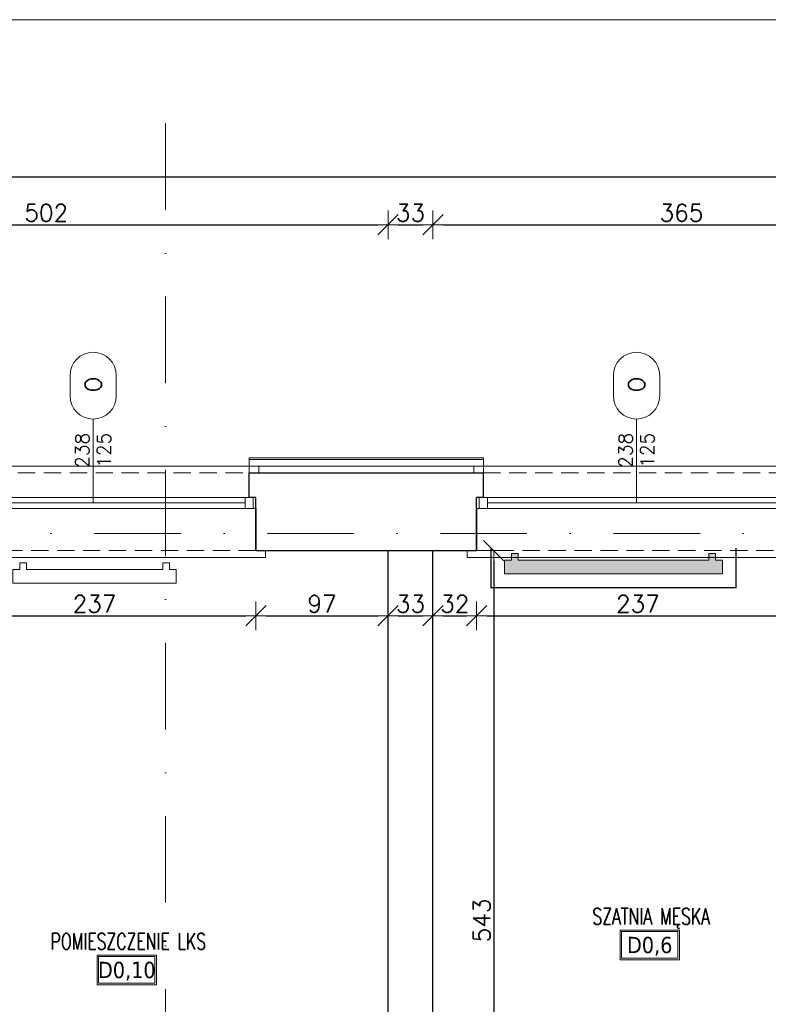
# Model space of a CAD drawing. Header units: millimetres. Extents: x 28291 to 177760, y -399809 to -170937.
# Tile 196 of 256: x 58279 to 58829, y -197846 to -197123. Entities that reach past the tile are written whole.
import ezdxf
from ezdxf.enums import TextEntityAlignment as Align

# ---------------------------------------------------------------- set-up
doc = ezdxf.new("R2010")
doc.units = ezdxf.units.MM
for name, pattern in [('2_3', [1, 0.5, -0.5]), ('DASHDOT', [25.4, 12.7, -6.35, 0, -6.35]), ('HIDDEN', [9.525, 6.35, -3.175])]:
    doc.linetypes.add(name, pattern=pattern)
doc.layers.get('0').update_dxf_attribs({"lineweight": 0})
for name, color, linetype, lineweight, true_color in [('!! 0_ Istn-okna - wymienione', 9, 'Continuous', 13, 0x808080), ('!! 0_Opis_okna - zrealizowane', 7, 'Continuous', 15, 0xb3b3b3), ('!! 1_drzwi-linia - zrealizowane', 7, 'Continuous', 5, 0x7a7a7a)]:
    doc.layers.add(name, color=color, linetype=linetype, lineweight=lineweight, true_color=true_color)
for name, color, linetype, lineweight in [('!! 0_ Istn-sciany', 3, 'Continuous', 30), ('!! 0_ Istn-widok', 1, 'Continuous', 15), ('!! 0_Istn-cienka', 4, 'Continuous', 9), ('!! 0_Opis_pom', 9, 'Continuous', 13), ('!! 1_ tynk zewn  - nowy', 21, 'Continuous', 20), ('!! 2_ remont Ocieplenie', 4, 'ZIGZAG', 5), ('!! wymiary osi', 250, 'Continuous', 9), ('0-osie-liniA', 14, 'DASHDOT', 5)]:
    doc.layers.add(name, color=color, linetype=linetype, lineweight=lineweight)
doc.layers.add('!! 0_Istn-grzejniki', color=7, linetype='Continuous', lineweight=0, plot=False)
doc.layers.add('!! 0_ramki', color=66, linetype='Continuous', lineweight=9, plot=False)
doc.styles.add('ARCHETYP', font='romans.shx', dxfattribs={"height": 15})
doc.styles.add('ARIAL', font='tahoma.ttf')
doc.styles.add('TXT', font='simplex.shx')
doc.linetypes.add('ZIGZAG', pattern='A,0.00254,-5.08,[131,ltypeshp.shx,S=5.08,R=0,X=-5.08,Y=0],-10.16,[131,ltypeshp.shx,S=5.08,R=180,X=5.08,Y=0],-5.08', length=20.32254)
doc.dimstyles.new('DIM50', dxfattribs={"dimscale": 5, "dimtxt": 2.5, "dimasz": 1.5, "dimexe": 0, "dimexo": 0, "dimgap": 0.5, "dimtad": 1, "dimdec": 4, "dimrnd": 0.5, "dimdsep": 46, "dimtxsty": 'TXT', "dimblk1": 'TICK1', "dimblk2": 'TICK1', "dimsah": 1, "dimcen": 0, "dimse1": 1, "dimse2": 1, "dimclrd": 1, "dimclre": 7, "dimclrt": 9, "dimadec": 0, "dimazin": 0, "dimtfac": 1, "dimtdec": 4, "dimtmove": 2, "dimatfit": 3, "dimldrblk": 'TICK1', "dimfxl": 1, "dimtolj": 1, "dimarcsym": 0})

# ---------------------------------------------------------------- blocks, each defined once
blk = doc.blocks.new('okno 2')
at = {"layer": '!! 0_ Istn-okna - wymienione'}
for points in [[(48598.98, -198670.56), (48361.98, -198670.56)], [(48598.98, -198678.56), (48361.98, -198678.56)], [(48590.98, -198674.56), (48369.98, -198674.56)]]:
    blk.add_lwpolyline(points, dxfattribs=at)
for points in [[(48369.98, -198670.56), (48363.98, -198670.56), (48363.98, -198678.56), (48369.98, -198678.56)], [(48596.98, -198670.56), (48590.98, -198670.56), (48590.98, -198678.56), (48596.98, -198678.56)]]:
    blk.add_lwpolyline(points, close=True, dxfattribs=at)
at = {"layer": '!! 0_ Istn-sciany'}
for points in [[(48366.98, -198670.56), (48366.98, -198652.56)], [(48593.98, -198670.56), (48593.98, -198652.56)], [(48366.98, -198670.56), (48361.98, -198670.56)], [(48361.98, -198678.56), (48361.98, -198670.56)], [(48598.98, -198670.56), (48593.98, -198670.56)], [(48598.98, -198678.56), (48598.98, -198670.56)], [(48361.98, -198678.56), (48361.98, -198709.56)], [(48598.98, -198678.56), (48598.98, -198709.56)]]:
    blk.add_lwpolyline(points, dxfattribs=at)
at = {"layer": '!! 0_ Istn-widok'}
for points in [[(48359.98, -198647.56), (48600.98, -198647.56)], [(48359.98, -198652.56), (48359.98, -198647.56)], [(48600.98, -198652.56), (48600.98, -198647.56)], [(48354.98, -198709.56), (48354.98, -198714.56)], [(48605.98, -198714.56), (48354.98, -198714.56)], [(48605.98, -198709.56), (48605.98, -198714.56)]]:
    blk.add_lwpolyline(points, dxfattribs=at)
at = {"layer": '!! 0_Istn-cienka', "linetype": 'HIDDEN', "ltscale": 2}
for points in [[(48366.98, -198652.56), (48593.98, -198652.56)], [(48598.98, -198709.56), (48361.98, -198709.56)]]:
    blk.add_lwpolyline(points, dxfattribs=at)
blk = doc.blocks.new('BLOK OSI')
at = {"layer": '0-osie-liniA', "ltscale": 5}
for points in [[(49566.21142, -199866.5098), (49566.21142, -197259.3316)], [(48624.30568, -197562.0883), (53810.60983, -197562.0883)]]:
    blk.add_lwpolyline(points, dxfattribs=at)
blk = doc.blocks.new('1_ok-opis')
blk.add_line((0, 111.61), (0, 50))
for points in [[(-17, 128.61), (-17, 143.61)], [(17, 128.61), (17, 143.61)]]:
    blk.add_lwpolyline(points)
for centre, start, end in [((0, 143.61), 0, 180), ((0, 128.61), 180, 0)]:
    blk.add_arc(centre, 17, start, end)
at = {"style": 'ARCHETYP'}
for tag, height, rotation, p in [('NR', 12, 90, (0, 136.9)), ('NR', 12, 270, (0, 136.9)), ('SZEROKOŚĆ', 10, 90, (-8, 78.29)), ('WYSOKOŚĆ', 10, 270, (-8, 78.29)), ('WYSOKOŚĆ', 10, 90, (8, 78.29)), ('SZEROKOŚĆ', 10, 270, (8, 78.29))]:
    blk.add_attdef(tag, text='', height=height, rotation=rotation, dxfattribs=at).set_placement(p, align=Align.MIDDLE)
blk = doc.blocks.new('TICK1')
at = {"color": 2}
blk.add_line((-1, -1), (1, 1), dxfattribs=at)
at = {"color": 0}
for p, q in [((0, -1.4), (0, 1.4)), ((0, 0), (-1, 0))]:
    blk.add_line(p, q, dxfattribs=at)
blk = doc.blocks.new('*D2847')
at = {"layer": '!! wymiary osi', "color": 1, "lineweight": -2, "transparency": 16777216}
blk.add_line((60762.07, -197238.92), (58056.07, -197238.92), dxfattribs=at)
at = {"layer": 'DEFPOINTS', "color": 0, "transparency": 16777216}
for p in [(58048.57, -197238.92), (58048.57, -197445.13), (60769.57, -197445.13)]:
    blk.add_point(p, dxfattribs=at)
at = {"layer": '!! wymiary osi', "color": 1, "lineweight": -2, "transparency": 16777216, "xscale": 7.5, "yscale": 7.5, "zscale": 7.5, "rotation": 180}
blk.add_blockref('TICK1', (58048.57, -197238.92), dxfattribs=at)
at = {"layer": '!! wymiary osi', "color": 1, "lineweight": -2, "transparency": 16777216, "xscale": 7.5, "yscale": 7.5, "zscale": 7.5}
blk.add_blockref('TICK1', (60769.57, -197238.92), dxfattribs=at)
at = {"layer": '!! wymiary osi', "color": 9, "transparency": 16777216, "insert": (59409.07, -197230.17), "char_height": 12.5, "attachment_point": 5, "style": 'TXT'}
blk.add_mtext('\\A1;2721', dxfattribs=at)
blk = doc.blocks.new('*D2848')
at = {"layer": '!! wymiary osi', "color": 1, "lineweight": -2, "transparency": 16777216}
blk.add_line((58055.07, -197273.91), (58542.07, -197273.91), dxfattribs=at)
at = {"layer": 'DEFPOINTS', "color": 0, "transparency": 16777216}
for p in [(58549.57, -197273.91), (58047.57, -197445.13), (58549.57, -197513.13)]:
    blk.add_point(p, dxfattribs=at)
at = {"layer": '!! wymiary osi', "color": 1, "lineweight": -2, "transparency": 16777216, "xscale": 7.5, "yscale": 7.5, "zscale": 7.5, "rotation": 180}
blk.add_blockref('TICK1', (58047.57, -197273.91), dxfattribs=at)
at = {"layer": '!! wymiary osi', "color": 1, "lineweight": -2, "transparency": 16777216, "xscale": 7.5, "yscale": 7.5, "zscale": 7.5}
blk.add_blockref('TICK1', (58549.57, -197273.91), dxfattribs=at)
at = {"layer": '!! wymiary osi', "color": 9, "transparency": 16777216, "insert": (58298.57, -197265.16), "char_height": 12.5, "attachment_point": 5, "style": 'TXT'}
blk.add_mtext('\\A1;502', dxfattribs=at)
blk = doc.blocks.new('*D2849')
at = {"layer": '!! wymiary osi', "color": 1, "lineweight": -2, "transparency": 16777216}
blk.add_line((58557.07, -197273.91), (58575.07, -197273.91), dxfattribs=at)
at = {"layer": 'DEFPOINTS', "color": 0, "transparency": 16777216}
for p in [(58582.57, -197273.91), (58549.57, -197513.13), (58582.57, -197513.13)]:
    blk.add_point(p, dxfattribs=at)
at = {"layer": '!! wymiary osi', "color": 1, "lineweight": -2, "transparency": 16777216, "xscale": 7.5, "yscale": 7.5, "zscale": 7.5, "rotation": 180}
blk.add_blockref('TICK1', (58549.57, -197273.91), dxfattribs=at)
at = {"layer": '!! wymiary osi', "color": 1, "lineweight": -2, "transparency": 16777216, "xscale": 7.5, "yscale": 7.5, "zscale": 7.5}
blk.add_blockref('TICK1', (58582.57, -197273.91), dxfattribs=at)
at = {"layer": '!! wymiary osi', "color": 9, "transparency": 16777216, "insert": (58566.07, -197265.16), "char_height": 12.5, "attachment_point": 5, "style": 'TXT'}
blk.add_mtext('\\A1;33', dxfattribs=at)
blk = doc.blocks.new('*D2850')
at = {"layer": '!! wymiary osi', "color": 1, "lineweight": -2, "transparency": 16777216}
blk.add_line((58590.07, -197273.91), (58940.07, -197273.91), dxfattribs=at)
at = {"layer": 'DEFPOINTS', "color": 0, "transparency": 16777216}
for p in [(58947.57, -197273.91), (58582.57, -197513.13), (58947.57, -197513.13)]:
    blk.add_point(p, dxfattribs=at)
at = {"layer": '!! wymiary osi', "color": 1, "lineweight": -2, "transparency": 16777216, "xscale": 7.5, "yscale": 7.5, "zscale": 7.5, "rotation": 180}
blk.add_blockref('TICK1', (58582.57, -197273.91), dxfattribs=at)
at = {"layer": '!! wymiary osi', "color": 1, "lineweight": -2, "transparency": 16777216, "xscale": 7.5, "yscale": 7.5, "zscale": 7.5}
blk.add_blockref('TICK1', (58947.57, -197273.91), dxfattribs=at)
at = {"layer": '!! wymiary osi', "color": 9, "transparency": 16777216, "insert": (58765.07, -197265.16), "char_height": 12.5, "attachment_point": 5, "style": 'TXT'}
blk.add_mtext('\\A1;365', dxfattribs=at)
blk = doc.blocks.new('*D2910')
at = {"layer": '!! wymiary osi', "color": 1, "lineweight": -2, "transparency": 16777216}
blk.add_line((58627.16, -197520.63), (58627.16, -198048.63), dxfattribs=at)
at = {"layer": 'DEFPOINTS', "color": 0, "transparency": 16777216}
for p in [(58582.57, -197513.13), (58582.57, -198056.13), (58627.16, -198056.13)]:
    blk.add_point(p, dxfattribs=at)
at = {"layer": '!! wymiary osi', "color": 1, "lineweight": -2, "transparency": 16777216, "xscale": 7.5, "yscale": 7.5, "zscale": 7.5}
for p, rotation in [((58627.16, -197513.13), 90), ((58627.16, -198056.13), 270)]:
    blk.add_blockref('TICK1', p, dxfattribs=dict(at, rotation=rotation))
at = {"layer": '!! wymiary osi', "color": 9, "transparency": 16777216, "insert": (58618.41, -197784.63), "char_height": 12.5, "attachment_point": 5, "rotation": 90, "style": 'TXT'}
blk.add_mtext('\\A1;543', dxfattribs=at)
blk = doc.blocks.new('*D2926')
at = {"layer": '!! wymiary osi', "color": 1, "lineweight": -2, "transparency": 16777216}
blk.add_line((58223.07, -197560.93), (58445.07, -197560.93), dxfattribs=at)
at = {"layer": 'DEFPOINTS', "color": 0, "transparency": 16777216}
for p in [(58215.57, -197524.3), (58452.57, -197524.3), (58452.57, -197560.93)]:
    blk.add_point(p, dxfattribs=at)
at = {"layer": '!! wymiary osi', "color": 1, "lineweight": -2, "transparency": 16777216, "xscale": 7.5, "yscale": 7.5, "zscale": 7.5, "rotation": 180}
blk.add_blockref('TICK1', (58215.57, -197560.93), dxfattribs=at)
at = {"layer": '!! wymiary osi', "color": 1, "lineweight": -2, "transparency": 16777216, "xscale": 7.5, "yscale": 7.5, "zscale": 7.5}
blk.add_blockref('TICK1', (58452.57, -197560.93), dxfattribs=at)
at = {"layer": '!! wymiary osi', "color": 9, "transparency": 16777216, "insert": (58334.07, -197552.18), "char_height": 12.5, "attachment_point": 5, "style": 'TXT'}
blk.add_mtext('\\A1;237', dxfattribs=at)
blk = doc.blocks.new('*D2927')
at = {"layer": '!! wymiary osi', "color": 1, "lineweight": -2, "transparency": 16777216}
blk.add_line((58460.07, -197560.93), (58542.07, -197560.93), dxfattribs=at)
at = {"layer": 'DEFPOINTS', "color": 0, "transparency": 16777216}
for p in [(58452.57, -197524.3), (58549.57, -197524.3), (58549.57, -197560.93)]:
    blk.add_point(p, dxfattribs=at)
at = {"layer": '!! wymiary osi', "color": 1, "lineweight": -2, "transparency": 16777216, "xscale": 7.5, "yscale": 7.5, "zscale": 7.5, "rotation": 180}
blk.add_blockref('TICK1', (58452.57, -197560.93), dxfattribs=at)
at = {"layer": '!! wymiary osi', "color": 1, "lineweight": -2, "transparency": 16777216, "xscale": 7.5, "yscale": 7.5, "zscale": 7.5}
blk.add_blockref('TICK1', (58549.57, -197560.93), dxfattribs=at)
at = {"layer": '!! wymiary osi', "color": 9, "transparency": 16777216, "insert": (58501.07, -197552.18), "char_height": 12.5, "attachment_point": 5, "style": 'TXT'}
blk.add_mtext('\\A1;97', dxfattribs=at)
blk = doc.blocks.new('*D2928')
at = {"layer": '!! wymiary osi', "color": 1, "lineweight": -2, "transparency": 16777216}
blk.add_line((58557.07, -197560.93), (58575.07, -197560.93), dxfattribs=at)
at = {"layer": 'DEFPOINTS', "color": 0, "transparency": 16777216}
for p in [(58549.57, -197524.3), (58582.57, -197524.3), (58582.57, -197560.93)]:
    blk.add_point(p, dxfattribs=at)
at = {"layer": '!! wymiary osi', "color": 1, "lineweight": -2, "transparency": 16777216, "xscale": 7.5, "yscale": 7.5, "zscale": 7.5, "rotation": 180}
blk.add_blockref('TICK1', (58549.57, -197560.93), dxfattribs=at)
at = {"layer": '!! wymiary osi', "color": 1, "lineweight": -2, "transparency": 16777216, "xscale": 7.5, "yscale": 7.5, "zscale": 7.5}
blk.add_blockref('TICK1', (58582.57, -197560.93), dxfattribs=at)
at = {"layer": '!! wymiary osi', "color": 9, "transparency": 16777216, "insert": (58566.07, -197552.18), "char_height": 12.5, "attachment_point": 5, "style": 'TXT'}
blk.add_mtext('\\A1;33', dxfattribs=at)
blk = doc.blocks.new('*D2929')
at = {"layer": '!! wymiary osi', "color": 1, "lineweight": -2, "transparency": 16777216}
blk.add_line((58590.07, -197560.93), (58607.07, -197560.93), dxfattribs=at)
at = {"layer": 'DEFPOINTS', "color": 0, "transparency": 16777216}
for p in [(58582.57, -197524.3), (58614.57, -197524.3), (58614.57, -197560.93)]:
    blk.add_point(p, dxfattribs=at)
at = {"layer": '!! wymiary osi', "color": 1, "lineweight": -2, "transparency": 16777216, "xscale": 7.5, "yscale": 7.5, "zscale": 7.5, "rotation": 180}
blk.add_blockref('TICK1', (58582.57, -197560.93), dxfattribs=at)
at = {"layer": '!! wymiary osi', "color": 1, "lineweight": -2, "transparency": 16777216, "xscale": 7.5, "yscale": 7.5, "zscale": 7.5}
blk.add_blockref('TICK1', (58614.57, -197560.93), dxfattribs=at)
at = {"layer": '!! wymiary osi', "color": 9, "transparency": 16777216, "insert": (58598.57, -197552.18), "char_height": 12.5, "attachment_point": 5, "style": 'TXT'}
blk.add_mtext('\\A1;32', dxfattribs=at)
blk = doc.blocks.new('*D2930')
at = {"layer": '!! wymiary osi', "color": 1, "lineweight": -2, "transparency": 16777216}
blk.add_line((58622.07, -197560.93), (58844.07, -197560.93), dxfattribs=at)
at = {"layer": 'DEFPOINTS', "color": 0, "transparency": 16777216}
for p in [(58614.57, -197524.3), (58851.57, -197524.3), (58851.57, -197560.93)]:
    blk.add_point(p, dxfattribs=at)
at = {"layer": '!! wymiary osi', "color": 1, "lineweight": -2, "transparency": 16777216, "xscale": 7.5, "yscale": 7.5, "zscale": 7.5, "rotation": 180}
blk.add_blockref('TICK1', (58614.57, -197560.93), dxfattribs=at)
at = {"layer": '!! wymiary osi', "color": 1, "lineweight": -2, "transparency": 16777216, "xscale": 7.5, "yscale": 7.5, "zscale": 7.5}
blk.add_blockref('TICK1', (58851.57, -197560.93), dxfattribs=at)
at = {"layer": '!! wymiary osi', "color": 9, "transparency": 16777216, "insert": (58733.07, -197552.18), "char_height": 12.5, "attachment_point": 5, "style": 'TXT'}
blk.add_mtext('\\A1;237', dxfattribs=at)

msp = doc.modelspace()

# ---------------------------------------------------------------- hatches: boundary and pattern name
at = {"layer": '!! 0_Istn-grzejniki'}
h = msp.add_hatch(color=0, dxfattribs=at)
h.dxf.hatch_style = 1
h.paths.add_polyline_path([(58640.1386, -197515.2517), (58640.1386, -197520.2517), (58635.1386, -197520.2517), (58635.1386, -197530.2517), (58795.1386, -197530.2517), (58795.1386, -197520.2517), (58790.1386, -197520.2517), (58790.1386, -197515.2517), (58785.1386, -197515.2517), (58785.1386, -197520.2517), (58645.1386, -197520.2517), (58645.1386, -197515.2517)])

# ---------------------------------------------------------------- linework, layer by layer
at = {"layer": '!! 0_ Istn-sciany'}
for points in [[(58447.56735, -197456.12813), (58619.56735, -197456.12813)], [(58452.56735, -197513.12813), (58452.56735, -197475.12813)], [(58614.56735, -197513.12813), (58614.56735, -197475.12813)], [(58452.56735, -197513.12813), (58614.56735, -197513.12813)], [(58549.56735, -198056.12813), (58549.56735, -197513.12813)], [(58582.56735, -198056.12813), (58582.56735, -197513.12813)]]:
    msp.add_lwpolyline(points, dxfattribs=at)
at = {"layer": '!! 0_Istn-grzejniki', "linetype": '2_3', "ltscale": 10, "const_width": 1}
msp.add_lwpolyline([(58625.1386, -197511.12813), (58625.1386, -197540.2517), (58805.1386, -197540.2517), (58805.1386, -197511.12813)], dxfattribs=at)
at = {"layer": '!! 0_Istn-grzejniki'}
for points in [[(58640.1386, -197515.2517), (58640.1386, -197520.2517), (58635.1386, -197520.2517), (58635.1386, -197530.2517), (58795.1386, -197530.2517), (58795.1386, -197520.2517), (58790.1386, -197520.2517), (58790.1386, -197515.2517), (58785.1386, -197515.2517), (58785.1386, -197520.2517), (58645.1386, -197520.2517), (58645.1386, -197515.2517)], [(58389.06735, -197521.96925), (58389.06735, -197526.96925), (58394.06735, -197526.96925), (58394.06735, -197536.96925), (58274.06735, -197536.96925), (58274.06735, -197526.96925), (58279.06735, -197526.96925), (58279.06735, -197521.96925), (58284.06735, -197521.96925), (58284.06735, -197526.96925), (58384.06735, -197526.96925), (58384.06735, -197521.96925)]]:
    msp.add_lwpolyline(points, close=True, dxfattribs=at)
at = {"layer": '!! 0_Opis_pom', "ltscale": 0.7}
for points in [[(58719.95849, -197813.49699), (58763.47849, -197813.49699), (58763.47849, -197791.73699), (58719.95849, -197791.73699)], [(58721.04649, -197812.40899), (58762.39049, -197812.40899), (58762.39049, -197792.82499), (58721.04649, -197792.82499)], [(58335.97602, -197831.81991), (58379.49602, -197831.81991), (58379.49602, -197810.05991), (58335.97602, -197810.05991)], [(58337.06402, -197830.73191), (58378.40802, -197830.73191), (58378.40802, -197811.14791), (58337.06402, -197811.14791)]]:
    msp.add_lwpolyline(points, close=True, dxfattribs=at)
at = {"layer": '!! 0_ramki'}
msp.add_lwpolyline([(57385.28509, -197123.38038), (61585.28509, -197123.38038), (61585.28509, -200093.38038), (57385.28509, -200093.38038)], close=True, dxfattribs=at)
at = {"layer": '!! 1_ tynk zewn  - nowy'}
for points in [[(58447.56735, -197445.12813), (58619.56735, -197445.12813)], [(58447.56735, -197446.12813), (58619.56735, -197446.12813)]]:
    msp.add_lwpolyline(points, dxfattribs=at)
at = {"layer": '!! 2_ remont Ocieplenie', "linetype": 'ZIGZAG', "ltscale": 0.75}
msp.add_lwpolyline([(58447.56735, -197451.12813), (58619.56735, -197451.12813)], dxfattribs=at)
for points in [[(58447.56735, -197456.12813), (58447.56735, -197445.12813)], [(58619.56735, -197456.12813), (58619.56735, -197445.12813)]]:
    msp.add_lwpolyline(points)

# ---------------------------------------------------------------- block references
at = {"layer": '!! 0_Opis_okna - zrealizowane'}
ref = msp.add_blockref('1_ok-opis', (58333.03507, -197528.12813), dxfattribs=at)
ref.add_attrib('WYSOKOŚĆ', '125', dxfattribs={"layer": '0', "height": 10, "rotation": 90, "style": 'ARCHETYP'}).set_placement((58341.03507, -197439.40772), align=Align.MIDDLE)
ref.add_attrib('SZEROKOŚĆ', '238', dxfattribs={"layer": '0', "height": 10, "rotation": 90, "style": 'ARCHETYP'}).set_placement((58325.03507, -197439.51081), align=Align.MIDDLE)
ref.add_attrib('NR', 'O', dxfattribs={"layer": '0', "height": 12, "rotation": 90, "style": 'ARCHETYP'}).set_placement((58333.03507, -197391.22669), align=Align.MIDDLE)
ref = msp.add_blockref('1_ok-opis', (58732.03507, -197528.12813), dxfattribs=at)
ref.add_attrib('WYSOKOŚĆ', '125', dxfattribs={"layer": '0', "height": 10, "rotation": 90, "style": 'ARCHETYP'}).set_placement((58740.03507, -197439.40772), align=Align.MIDDLE)
ref.add_attrib('SZEROKOŚĆ', '238', dxfattribs={"layer": '0', "height": 10, "rotation": 90, "style": 'ARCHETYP'}).set_placement((58724.03507, -197439.51081), align=Align.MIDDLE)
ref.add_attrib('NR', 'O', dxfattribs={"layer": '0', "height": 12, "rotation": 90, "style": 'ARCHETYP'}).set_placement((58732.03507, -197391.22669), align=Align.MIDDLE)
at = {"layer": '!! 1_drzwi-linia - zrealizowane'}
msp.add_blockref('BLOK OSI', (8819.85593, 61.46017), dxfattribs=at)
for p in [(9853.58563, 1196.43297), (10252.58563, 1196.43297)]:
    msp.add_blockref('okno 2', p)

# ---------------------------------------------------------------- texts
at = {"layer": '!! 0_Opis_pom', "ltscale": 0.7, "style": 'TXT', "width": 0.7}
for s, p in [('SZATNIA MĘSKA', (58742.83362, -197787.69068)), ('POMIESZCZENIE LKS', (58358.85115, -197806.01359))]:
    msp.add_text(s, height=12, dxfattribs=at).set_placement(p, align=Align.CENTER)
at = {"layer": '!! 0_Opis_pom', "ltscale": 0.7, "style": 'ARIAL'}
for tag, p in [('D0,6', (58741.71849, -197802.61699)), ('D0,10', (58357.73602, -197820.93991))]:
    msp.add_attdef(tag, text='', height=11.968, dxfattribs=at).set_placement(p, align=Align.MIDDLE_CENTER)

# ---------------------------------------------------------------- dimensions: what is measured, and where the dimension line sits
at = {"layer": '!! wymiary osi'}
for base, p1, p2, picture, middle in [((58048.56735, -197238.92363), (60769.56735, -197445.12813), (58048.56735, -197445.12813), '*D2847', (59409.06735, -197230.17363)), ((58549.56735, -197273.9116), (58047.56735, -197445.12813), (58549.56735, -197513.12813), '*D2848', (58298.56735, -197265.1616)), ((58582.56735, -197273.9116), (58549.56735, -197513.12813), (58582.56735, -197513.12813), '*D2849', (58566.06735, -197265.1616)), ((58947.56735, -197273.9116), (58582.56735, -197513.12813), (58947.56735, -197513.12813), '*D2850', (58765.06735, -197265.1616)), ((58452.56735, -197560.92759), (58215.56735, -197524.3041), (58452.56735, -197524.3041), '*D2926', (58334.06735, -197552.17759)), ((58549.56735, -197560.92759), (58452.56735, -197524.3041), (58549.56735, -197524.3041), '*D2927', (58501.06735, -197552.17759)), ((58582.56735, -197560.92759), (58549.56735, -197524.3041), (58582.56735, -197524.3041), '*D2928', (58566.06735, -197552.17759)), ((58614.56735, -197560.92759), (58582.56735, -197524.3041), (58614.56735, -197524.3041), '*D2929', (58598.56735, -197552.17759)), ((58851.56735, -197560.92759), (58614.56735, -197524.3041), (58851.56735, -197524.3041), '*D2930', (58733.06735, -197552.17759))]:
    dim = msp.add_linear_dim(base=base, p1=p1, p2=p2, dimstyle='DIM50', dxfattribs=at)
    dim.commit()
    dim.dimension.update_dxf_attribs({"geometry": picture, "text_midpoint": middle})
dim = msp.add_linear_dim(base=(58627.16069, -198056.12813), p1=(58582.56735, -197513.12813), p2=(58582.56735, -198056.12813), angle=90, dimstyle='DIM50', dxfattribs=at)
dim.commit()
dim.dimension.update_dxf_attribs({"geometry": '*D2910', "text_midpoint": (58618.41069, -197784.62813)})

doc.saveas('drawing.dxf')
